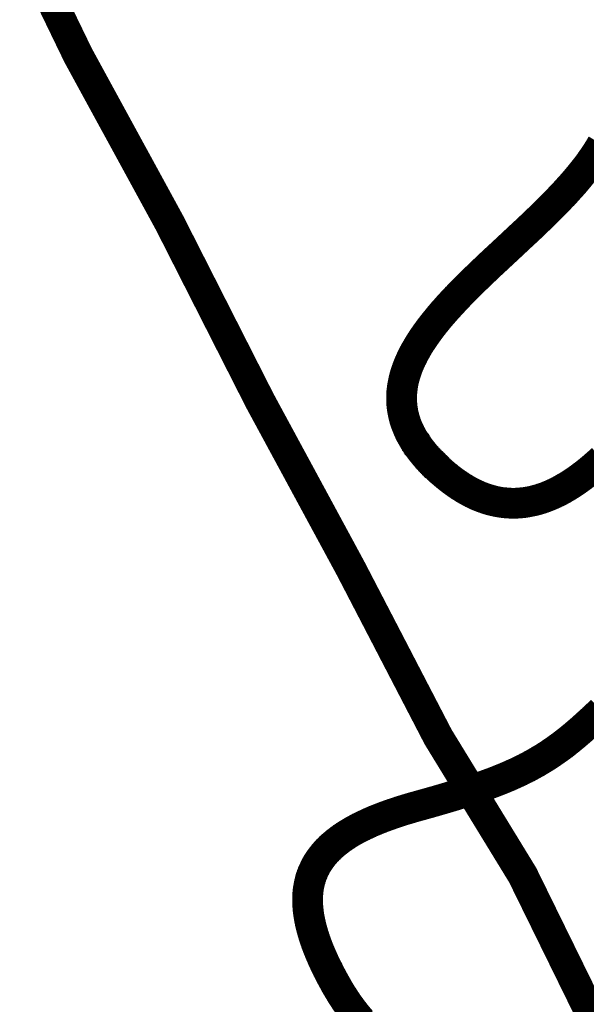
# Model space of a CAD drawing. Header units: metres. Extents: x 149734 to 159069, y 372625 to 380601.
# Tile 25 of 30: x 157251 to 157323, y 377307 to 377432. Entities that reach past the tile are written whole.
import ezdxf

# ---------------------------------------------------------------- set-up
doc = ezdxf.new("R2010")
doc.units = ezdxf.units.M
doc.header["$MEASUREMENT"] = 0
doc.layers.add('Beeklopen', color=7, linetype='Continuous', true_color=0x5291a5)
doc.layers.add('waterlopen', color=7, linetype='Continuous', true_color=0x5291a5)

msp = doc.modelspace()

# ---------------------------------------------------------------- linework, layer by layer
at = {"layer": 'Beeklopen', "const_width": 3.9}
for points in [[(157393.13, 377169.89), (157385.53, 377187.13), (157373.2, 377209.31), (157363.52, 377225.59), (157354.41, 377241.45), (157346.08, 377257.68), (157339.34, 377271.75), (157324.49, 377303.7), (157314.95, 377323.15), (157304.2, 377340.73), (157293.08, 377362.17), (157281.54, 377383.51), (157270.05, 377406.16), (157258.42, 377427.49), (157252.95, 377438.8)], [(157324.99, 377375.98), (157324.94, 377375.94), (157324.9, 377375.9), (157324.85, 377375.85), (157324.81, 377375.81), (157324.76, 377375.77), (157324.72, 377375.73), (157324.67, 377375.69), (157324.63, 377375.65), (157324.58, 377375.61), (157324.54, 377375.57), (157324.49, 377375.53), (157324.45, 377375.49), (157324.4, 377375.45), (157324.35, 377375.41), (157324.31, 377375.37), (157324.26, 377375.33), (157324.22, 377375.29), (157324.17, 377375.25), (157324.13, 377375.21), (157324.08, 377375.17), (157324.04, 377375.13), (157323.99, 377375.09), (157323.94, 377375.05), (157323.9, 377375.01), (157323.85, 377374.97), (157323.81, 377374.94), (157323.76, 377374.9), (157323.72, 377374.86), (157323.67, 377374.82), (157323.62, 377374.78), (157323.58, 377374.74), (157323.53, 377374.71), (157323.49, 377374.67), (157323.44, 377374.63), (157323.4, 377374.59), (157323.35, 377374.56), (157323.3, 377374.52), (157323.26, 377374.48), (157323.21, 377374.44), (157323.17, 377374.41), (157323.12, 377374.37), (157323.07, 377374.33), (157323.03, 377374.3), (157322.98, 377374.26), (157322.94, 377374.23), (157322.89, 377374.19), (157322.84, 377374.15), (157322.8, 377374.12), (157322.75, 377374.08), (157322.71, 377374.05), (157322.66, 377374.01), (157322.61, 377373.98), (157322.57, 377373.94), (157322.52, 377373.91), (157322.47, 377373.87), (157322.43, 377373.84), (157322.38, 377373.8), (157322.34, 377373.77), (157322.29, 377373.73), (157322.24, 377373.7), (157322.2, 377373.67), (157322.15, 377373.63), (157322.1, 377373.6), (157322.06, 377373.57), (157322.01, 377373.53), (157321.96, 377373.5), (157321.92, 377373.47), (157321.87, 377373.43), (157321.82, 377373.4), (157321.78, 377373.37), (157321.73, 377373.34), (157321.68, 377373.3), (157321.64, 377373.27), (157321.59, 377373.24), (157321.54, 377373.21), (157321.5, 377373.18), (157321.45, 377373.14), (157321.4, 377373.11), (157321.36, 377373.08), (157321.31, 377373.05), (157321.26, 377373.02), (157321.22, 377372.99), (157321.17, 377372.96), (157321.12, 377372.93), (157321.08, 377372.9), (157321.03, 377372.87), (157320.98, 377372.84), (157320.94, 377372.81), (157320.89, 377372.78), (157320.84, 377372.75), (157320.79, 377372.72), (157320.75, 377372.69), (157320.7, 377372.66), (157320.65, 377372.63), (157320.61, 377372.61), (157320.56, 377372.58), (157320.51, 377372.55), (157320.46, 377372.52), (157320.42, 377372.49), (157320.37, 377372.46), (157320.32, 377372.44), (157320.28, 377372.41), (157320.23, 377372.38), (157320.18, 377372.35), (157320.13, 377372.33), (157320.09, 377372.3), (157320.04, 377372.27), (157319.99, 377372.25), (157319.94, 377372.22), (157319.9, 377372.2), (157319.85, 377372.17), (157319.8, 377372.14), (157319.75, 377372.12), (157319.71, 377372.09), (157319.66, 377372.07), (157319.61, 377372.04), (157319.56, 377372.02), (157319.52, 377371.99), (157319.47, 377371.97), (157319.42, 377371.94), (157319.37, 377371.92), (157319.33, 377371.9), (157319.28, 377371.87), (157319.23, 377371.85), (157319.18, 377371.83), (157319.13, 377371.8), (157319.09, 377371.78), (157319.04, 377371.76), (157318.99, 377371.73), (157318.94, 377371.71), (157318.89, 377371.69), (157318.85, 377371.67), (157318.8, 377371.64), (157318.75, 377371.62), (157318.7, 377371.6), (157318.65, 377371.58), (157318.61, 377371.56), (157318.56, 377371.54), (157318.51, 377371.52), (157318.46, 377371.5), (157318.41, 377371.48), (157318.37, 377371.46), (157318.32, 377371.44), (157318.27, 377371.42), (157318.22, 377371.4), (157318.17, 377371.38), (157318.12, 377371.36), (157318.08, 377371.34), (157318.03, 377371.32), (157317.98, 377371.3), (157317.93, 377371.28), (157317.88, 377371.26), (157317.83, 377371.24), (157317.79, 377371.23), (157317.74, 377371.21), (157317.69, 377371.19), (157317.64, 377371.17), (157317.59, 377371.16), (157317.54, 377371.14), (157317.49, 377371.12), (157317.44, 377371.11), (157317.4, 377371.09), (157317.35, 377371.07), (157317.3, 377371.06), (157317.25, 377371.04), (157317.2, 377371.03), (157317.15, 377371.01), (157317.1, 377371), (157317.05, 377370.98), (157317.01, 377370.97), (157316.96, 377370.95), (157316.91, 377370.94), (157316.86, 377370.92), (157316.81, 377370.91), (157316.76, 377370.9), (157316.71, 377370.88), (157316.66, 377370.87), (157316.61, 377370.86), (157316.56, 377370.84), (157316.51, 377370.83), (157316.47, 377370.82), (157316.42, 377370.81), (157316.37, 377370.79), (157316.32, 377370.78), (157316.27, 377370.77), (157316.22, 377370.76), (157316.17, 377370.75), (157316.12, 377370.74), (157316.07, 377370.73), (157316.02, 377370.72), (157315.97, 377370.71), (157315.92, 377370.7), (157315.87, 377370.69), (157315.82, 377370.68), (157315.77, 377370.67), (157315.72, 377370.66), (157315.67, 377370.65), (157315.63, 377370.64), (157315.58, 377370.63), (157315.53, 377370.62), (157315.48, 377370.62), (157315.43, 377370.61), (157315.38, 377370.6), (157315.33, 377370.59), (157315.28, 377370.58), (157315.23, 377370.58), (157315.18, 377370.57), (157315.13, 377370.56), (157315.08, 377370.56), (157315.03, 377370.55), (157314.98, 377370.55), (157314.93, 377370.54), (157314.88, 377370.54), (157314.83, 377370.53), (157314.78, 377370.53), (157314.73, 377370.52), (157314.68, 377370.52), (157314.63, 377370.51), (157314.58, 377370.51), (157314.53, 377370.5), (157314.48, 377370.5), (157314.43, 377370.5), (157314.37, 377370.49), (157314.32, 377370.49), (157314.27, 377370.49), (157314.22, 377370.49), (157314.17, 377370.48), (157314.12, 377370.48), (157314.07, 377370.48), (157314.02, 377370.48), (157313.97, 377370.48), (157313.92, 377370.48), (157313.87, 377370.48), (157313.82, 377370.48), (157313.77, 377370.48), (157313.72, 377370.48), (157313.67, 377370.48), (157313.62, 377370.48), (157313.57, 377370.48), (157313.51, 377370.48), (157313.46, 377370.48), (157313.41, 377370.48), (157313.36, 377370.48), (157313.31, 377370.49), (157313.26, 377370.49), (157313.21, 377370.49), (157313.16, 377370.49), (157313.11, 377370.5), (157313.06, 377370.5), (157313, 377370.5), (157312.95, 377370.51), (157312.9, 377370.51), (157312.85, 377370.52), (157312.8, 377370.52), (157312.75, 377370.53), (157312.7, 377370.53), (157312.65, 377370.54), (157312.59, 377370.54), (157312.54, 377370.55), (157312.49, 377370.55), (157312.44, 377370.56), (157312.39, 377370.57), (157312.34, 377370.57), (157312.29, 377370.58), (157312.23, 377370.59), (157312.18, 377370.59), (157312.13, 377370.6), (157312.08, 377370.61), (157312.03, 377370.62), (157311.98, 377370.63), (157311.92, 377370.64), (157311.87, 377370.65), (157311.82, 377370.65), (157311.77, 377370.66), (157311.72, 377370.67), (157311.67, 377370.68), (157311.61, 377370.7), (157311.56, 377370.71), (157311.51, 377370.72), (157311.46, 377370.73), (157311.41, 377370.74), (157311.35, 377370.75), (157311.3, 377370.76), (157311.25, 377370.78), (157311.2, 377370.79), (157311.14, 377370.8), (157311.09, 377370.81), (157311.04, 377370.83), (157310.99, 377370.84), (157310.94, 377370.86), (157310.88, 377370.87), (157310.83, 377370.88), (157310.78, 377370.9), (157310.73, 377370.91), (157310.67, 377370.93), (157310.62, 377370.95), (157310.57, 377370.96), (157310.52, 377370.98), (157310.46, 377370.99), (157310.41, 377371.01), (157310.36, 377371.03), (157310.31, 377371.05), (157310.25, 377371.06), (157310.2, 377371.08), (157310.15, 377371.1), (157310.09, 377371.12), (157310.04, 377371.14), (157309.99, 377371.15), (157309.94, 377371.17), (157309.88, 377371.19), (157309.83, 377371.21), (157309.78, 377371.23), (157309.72, 377371.25), (157309.67, 377371.27), (157309.62, 377371.3), (157309.56, 377371.32), (157309.51, 377371.34), (157309.46, 377371.36), (157309.4, 377371.38), (157309.35, 377371.41), (157309.3, 377371.43), (157309.25, 377371.45), (157309.19, 377371.47), (157309.14, 377371.5), (157309.08, 377371.52), (157309.03, 377371.55), (157308.98, 377371.57), (157308.92, 377371.59), (157308.87, 377371.62), (157308.82, 377371.65), (157308.76, 377371.67), (157308.71, 377371.7), (157308.66, 377371.72), (157308.6, 377371.75), (157308.55, 377371.78), (157308.49, 377371.8), (157308.44, 377371.83), (157308.39, 377371.86), (157308.33, 377371.89), (157308.28, 377371.91), (157308.23, 377371.94), (157308.17, 377371.97), (157308.12, 377372), (157308.06, 377372.03), (157308.01, 377372.06), (157307.96, 377372.09), (157307.9, 377372.12), (157307.85, 377372.15), (157307.79, 377372.18), (157307.74, 377372.21), (157307.68, 377372.25), (157307.63, 377372.28), (157307.58, 377372.31), (157307.52, 377372.34), (157307.47, 377372.38), (157307.41, 377372.41), (157307.36, 377372.44), (157307.3, 377372.48), (157307.25, 377372.51), (157307.19, 377372.55), (157307.14, 377372.58), (157307.08, 377372.62), (157307.03, 377372.65), (157306.98, 377372.69), (157306.92, 377372.72), (157306.87, 377372.76), (157306.81, 377372.8), (157306.76, 377372.83), (157306.7, 377372.87), (157306.65, 377372.91), (157306.59, 377372.94), (157306.54, 377372.98), (157306.48, 377373.02), (157306.43, 377373.06), (157306.37, 377373.1), (157306.32, 377373.14), (157306.26, 377373.18), (157306.21, 377373.22), (157306.15, 377373.26), (157306.09, 377373.3), (157306.04, 377373.34), (157305.98, 377373.38), (157305.93, 377373.42), (157305.87, 377373.47), (157305.82, 377373.51), (157305.76, 377373.55), (157305.71, 377373.59), (157305.65, 377373.64), (157305.6, 377373.68), (157305.54, 377373.73), (157305.48, 377373.77), (157305.43, 377373.81), (157305.37, 377373.86), (157305.32, 377373.91), (157305.26, 377373.95), (157305.2, 377374), (157305.15, 377374.04), (157305.09, 377374.09), (157305.04, 377374.14), (157304.98, 377374.18), (157304.93, 377374.23), (157304.87, 377374.28), (157304.81, 377374.33), (157304.76, 377374.38), (157304.7, 377374.43), (157304.64, 377374.48), (157304.59, 377374.53), (157304.53, 377374.58), (157304.5, 377374.6), (157304.47, 377374.63), (157304.44, 377374.65), (157304.41, 377374.68), (157304.38, 377374.71), (157304.36, 377374.73), (157304.33, 377374.76), (157304.3, 377374.79), (157304.27, 377374.81), (157304.24, 377374.84), (157304.21, 377374.87), (157304.18, 377374.89), (157304.15, 377374.92), (157304.13, 377374.95), (157304.1, 377374.97), (157304.07, 377375), (157304.04, 377375.03), (157304.01, 377375.05), (157303.98, 377375.08), (157303.96, 377375.11), (157303.93, 377375.13), (157303.9, 377375.16), (157303.87, 377375.18), (157303.85, 377375.21), (157303.82, 377375.24), (157303.79, 377375.26), (157303.76, 377375.29), (157303.74, 377375.32), (157303.71, 377375.34), (157303.68, 377375.37), (157303.66, 377375.4), (157303.63, 377375.42), (157303.6, 377375.45), (157303.58, 377375.48), (157303.55, 377375.5), (157303.52, 377375.53), (157303.5, 377375.55), (157303.47, 377375.58), (157303.45, 377375.61), (157303.42, 377375.63), (157303.39, 377375.66), (157303.37, 377375.69), (157303.34, 377375.71), (157303.32, 377375.74), (157303.29, 377375.77), (157303.27, 377375.79), (157303.24, 377375.82), (157303.22, 377375.84), (157303.19, 377375.87), (157303.17, 377375.9), (157303.14, 377375.92), (157303.12, 377375.95), (157303.09, 377375.98), (157303.07, 377376), (157303.04, 377376.03), (157303.02, 377376.06), (157302.99, 377376.08), (157302.97, 377376.11), (157302.95, 377376.13), (157302.92, 377376.16), (157302.9, 377376.19), (157302.87, 377376.21), (157302.85, 377376.24), (157302.83, 377376.27), (157302.8, 377376.29), (157302.78, 377376.32), (157302.76, 377376.34), (157302.73, 377376.37), (157302.71, 377376.4), (157302.69, 377376.42), (157302.66, 377376.45), (157302.64, 377376.48), (157302.62, 377376.5), (157302.6, 377376.53), (157302.57, 377376.56), (157302.55, 377376.58), (157302.53, 377376.61), (157302.51, 377376.63), (157302.48, 377376.66), (157302.46, 377376.69), (157302.44, 377376.71), (157302.42, 377376.74), (157302.4, 377376.76), (157302.37, 377376.79), (157302.35, 377376.82), (157302.33, 377376.84), (157302.31, 377376.87), (157302.29, 377376.9), (157302.27, 377376.92), (157302.24, 377376.95), (157302.22, 377376.97), (157302.2, 377377), (157302.18, 377377.03), (157302.16, 377377.05), (157302.14, 377377.08), (157302.12, 377377.11), (157302.1, 377377.13), (157302.08, 377377.16), (157302.06, 377377.18), (157302.04, 377377.21), (157302.02, 377377.24), (157302, 377377.26), (157301.98, 377377.29), (157301.96, 377377.31), (157301.94, 377377.34), (157301.92, 377377.37), (157301.9, 377377.39), (157301.88, 377377.42), (157301.86, 377377.45), (157301.84, 377377.47), (157301.82, 377377.5), (157301.8, 377377.52), (157301.78, 377377.55), (157301.76, 377377.58), (157301.74, 377377.6), (157301.72, 377377.63), (157301.71, 377377.65), (157301.69, 377377.68), (157301.67, 377377.71), (157301.65, 377377.73), (157301.63, 377377.76), (157301.61, 377377.79), (157301.59, 377377.81), (157301.58, 377377.84), (157301.56, 377377.86), (157301.54, 377377.89), (157301.52, 377377.92), (157301.5, 377377.94), (157301.49, 377377.97), (157301.47, 377377.99), (157301.45, 377378.02), (157301.43, 377378.05), (157301.42, 377378.07), (157301.4, 377378.1), (157301.38, 377378.12), (157301.36, 377378.15), (157301.35, 377378.18), (157301.33, 377378.2), (157301.31, 377378.23), (157301.3, 377378.25), (157301.26, 377378.31), (157301.23, 377378.36), (157301.2, 377378.41), (157301.17, 377378.46), (157301.13, 377378.51), (157301.1, 377378.57), (157301.07, 377378.62), (157301.04, 377378.67), (157301.01, 377378.72), (157300.98, 377378.77), (157300.95, 377378.83), (157300.92, 377378.88), (157300.89, 377378.93), (157300.86, 377378.98), (157300.83, 377379.03), (157300.8, 377379.09), (157300.78, 377379.14), (157300.75, 377379.19), (157300.72, 377379.24), (157300.69, 377379.29), (157300.67, 377379.34), (157300.64, 377379.4), (157300.62, 377379.45), (157300.59, 377379.5), (157300.57, 377379.55), (157300.54, 377379.6), (157300.52, 377379.65), (157300.49, 377379.71), (157300.47, 377379.76), (157300.44, 377379.81), (157300.42, 377379.86), (157300.4, 377379.91), (157300.38, 377379.96), (157300.35, 377380.02), (157300.33, 377380.07), (157300.31, 377380.12), (157300.29, 377380.17), (157300.27, 377380.22), (157300.25, 377380.27), (157300.23, 377380.33), (157300.21, 377380.38), (157300.19, 377380.43), (157300.17, 377380.48), (157300.15, 377380.53), (157300.13, 377380.58), (157300.11, 377380.63), (157300.09, 377380.69), (157300.07, 377380.74), (157300.06, 377380.79), (157300.04, 377380.84), (157300.02, 377380.89), (157300.01, 377380.94), (157299.99, 377380.99), (157299.97, 377381.05), (157299.96, 377381.1), (157299.94, 377381.15), (157299.93, 377381.2), (157299.91, 377381.25), (157299.9, 377381.3), (157299.88, 377381.35), (157299.87, 377381.4), (157299.86, 377381.46), (157299.84, 377381.51), (157299.83, 377381.56), (157299.82, 377381.61), (157299.81, 377381.66), (157299.79, 377381.71), (157299.78, 377381.76), (157299.77, 377381.81), (157299.76, 377381.87), (157299.75, 377381.92), (157299.74, 377381.97), (157299.73, 377382.02), (157299.72, 377382.07), (157299.71, 377382.12), (157299.7, 377382.17), (157299.69, 377382.22), (157299.68, 377382.27), (157299.67, 377382.33), (157299.67, 377382.38), (157299.66, 377382.43), (157299.65, 377382.48), (157299.64, 377382.53), (157299.64, 377382.58), (157299.63, 377382.63), (157299.62, 377382.68), (157299.62, 377382.73), (157299.61, 377382.78), (157299.61, 377382.84), (157299.6, 377382.89), (157299.59, 377382.94), (157299.59, 377382.99), (157299.59, 377383.04), (157299.58, 377383.09), (157299.58, 377383.14), (157299.57, 377383.19), (157299.57, 377383.24), (157299.57, 377383.29), (157299.57, 377383.34), (157299.56, 377383.4), (157299.56, 377383.45), (157299.56, 377383.5), (157299.56, 377383.55), (157299.56, 377383.6), (157299.55, 377383.65), (157299.55, 377383.7), (157299.55, 377383.75), (157299.55, 377383.8), (157299.55, 377383.85), (157299.55, 377383.9), (157299.55, 377383.95), (157299.55, 377384), (157299.56, 377384.06), (157299.56, 377384.11), (157299.56, 377384.16), (157299.56, 377384.21), (157299.56, 377384.26), (157299.56, 377384.31), (157299.57, 377384.36), (157299.57, 377384.41), (157299.57, 377384.46), (157299.58, 377384.51), (157299.58, 377384.56), (157299.58, 377384.61), (157299.59, 377384.66), (157299.59, 377384.71), (157299.6, 377384.76), (157299.6, 377384.81), (157299.61, 377384.87), (157299.61, 377384.92), (157299.62, 377384.97), (157299.63, 377385.02), (157299.63, 377385.07), (157299.64, 377385.12), (157299.65, 377385.17), (157299.65, 377385.22), (157299.66, 377385.27), (157299.67, 377385.32), (157299.68, 377385.37), (157299.68, 377385.42), (157299.69, 377385.47), (157299.7, 377385.52), (157299.71, 377385.57), (157299.72, 377385.62), (157299.73, 377385.67), (157299.74, 377385.72), (157299.75, 377385.77), (157299.76, 377385.82), (157299.77, 377385.87), (157299.78, 377385.92), (157299.79, 377385.97), (157299.8, 377386.02), (157299.81, 377386.08), (157299.82, 377386.13), (157299.83, 377386.18), (157299.85, 377386.23), (157299.86, 377386.28), (157299.87, 377386.33), (157299.88, 377386.38), (157299.9, 377386.43), (157299.91, 377386.48), (157299.92, 377386.53), (157299.94, 377386.58), (157299.95, 377386.63), (157299.96, 377386.68), (157299.98, 377386.73), (157299.99, 377386.78), (157300.01, 377386.83), (157300.02, 377386.88), (157300.04, 377386.93), (157300.05, 377386.98), (157300.07, 377387.03), (157300.09, 377387.08), (157300.1, 377387.13), (157300.12, 377387.18), (157300.14, 377387.23), (157300.15, 377387.28), (157300.17, 377387.33), (157300.19, 377387.38), (157300.2, 377387.43), (157300.22, 377387.48), (157300.24, 377387.53), (157300.26, 377387.58), (157300.28, 377387.63), (157300.29, 377387.68), (157300.31, 377387.73), (157300.33, 377387.78), (157300.35, 377387.83), (157300.37, 377387.88), (157300.39, 377387.93), (157300.41, 377387.98), (157300.43, 377388.03), (157300.45, 377388.08), (157300.47, 377388.13), (157300.49, 377388.18), (157300.51, 377388.23), (157300.53, 377388.28), (157300.56, 377388.33), (157300.58, 377388.38), (157300.6, 377388.43), (157300.62, 377388.48), (157300.64, 377388.53), (157300.67, 377388.58), (157300.69, 377388.63), (157300.71, 377388.68), (157300.73, 377388.73), (157300.76, 377388.78), (157300.78, 377388.83), (157300.8, 377388.88), (157300.83, 377388.93), (157300.85, 377388.98), (157300.88, 377389.03), (157300.9, 377389.08), (157300.93, 377389.13), (157300.95, 377389.18), (157300.98, 377389.23), (157301, 377389.28), (157301.03, 377389.33), (157301.05, 377389.38), (157301.08, 377389.43), (157301.1, 377389.48), (157301.13, 377389.53), (157301.16, 377389.58), (157301.18, 377389.63), (157301.21, 377389.68), (157301.24, 377389.73), (157301.26, 377389.78), (157301.29, 377389.82), (157301.32, 377389.87), (157301.35, 377389.92), (157301.37, 377389.97), (157301.4, 377390.02), (157301.43, 377390.07), (157301.46, 377390.12), (157301.49, 377390.17), (157301.52, 377390.22), (157301.55, 377390.27), (157301.57, 377390.32), (157301.6, 377390.37), (157301.63, 377390.42), (157301.66, 377390.47), (157301.69, 377390.52), (157301.72, 377390.57), (157301.75, 377390.62), (157301.78, 377390.67), (157301.81, 377390.72), (157301.85, 377390.77), (157301.88, 377390.82), (157301.91, 377390.87), (157301.94, 377390.92), (157301.97, 377390.97), (157302, 377391.02), (157302.03, 377391.07), (157302.07, 377391.12), (157302.1, 377391.16), (157302.13, 377391.21), (157302.16, 377391.26), (157302.2, 377391.31), (157302.23, 377391.36), (157302.26, 377391.41), (157302.29, 377391.46), (157302.33, 377391.51), (157302.36, 377391.56), (157302.39, 377391.61), (157302.43, 377391.66), (157302.46, 377391.71), (157302.5, 377391.76), (157302.53, 377391.81), (157302.57, 377391.86), (157302.6, 377391.91), (157302.64, 377391.96), (157302.67, 377392.01), (157302.71, 377392.06), (157302.74, 377392.1), (157302.78, 377392.15), (157302.81, 377392.2), (157302.85, 377392.25), (157302.88, 377392.3), (157302.92, 377392.35), (157302.96, 377392.4), (157302.99, 377392.45), (157303.03, 377392.5), (157303.06, 377392.55), (157303.1, 377392.6), (157303.14, 377392.65), (157303.18, 377392.7), (157303.21, 377392.75), (157303.25, 377392.8), (157303.29, 377392.85), (157303.33, 377392.9), (157303.36, 377392.94), (157303.4, 377392.99), (157303.44, 377393.04), (157303.48, 377393.09), (157303.52, 377393.14), (157303.55, 377393.19), (157303.59, 377393.24), (157303.63, 377393.29), (157303.67, 377393.34), (157303.71, 377393.39), (157303.75, 377393.44), (157303.79, 377393.49), (157303.83, 377393.54), (157303.87, 377393.59), (157303.91, 377393.64), (157303.95, 377393.68), (157303.99, 377393.73), (157304.03, 377393.78), (157304.07, 377393.83), (157304.11, 377393.88), (157304.15, 377393.93), (157304.19, 377393.98), (157304.23, 377394.03), (157304.27, 377394.08), (157304.31, 377394.13), (157304.35, 377394.18), (157304.39, 377394.23), (157304.44, 377394.28), (157304.48, 377394.32), (157304.52, 377394.37), (157304.56, 377394.42), (157304.6, 377394.47), (157304.65, 377394.52), (157304.69, 377394.57), (157304.73, 377394.62), (157304.77, 377394.67), (157304.81, 377394.72), (157304.86, 377394.77), (157304.9, 377394.82), (157304.94, 377394.87), (157304.99, 377394.92), (157305.03, 377394.96), (157305.07, 377395.01), (157305.12, 377395.06), (157305.16, 377395.11), (157305.2, 377395.16), (157305.25, 377395.21), (157305.29, 377395.26), (157305.33, 377395.31), (157305.38, 377395.36), (157305.42, 377395.41), (157305.47, 377395.46), (157305.51, 377395.51), (157305.56, 377395.55), (157305.6, 377395.6), (157305.65, 377395.65), (157305.69, 377395.7), (157305.73, 377395.75), (157305.78, 377395.8), (157305.83, 377395.85), (157305.87, 377395.9), (157305.92, 377395.95), (157305.96, 377396), (157306.01, 377396.05), (157306.05, 377396.09), (157306.1, 377396.14), (157306.14, 377396.19), (157306.19, 377396.24), (157306.24, 377396.29), (157306.28, 377396.34), (157306.33, 377396.39), (157306.37, 377396.44), (157306.42, 377396.49), (157306.47, 377396.54), (157306.51, 377396.59), (157306.56, 377396.63), (157306.61, 377396.68), (157306.65, 377396.73), (157306.7, 377396.78), (157306.75, 377396.83), (157306.8, 377396.88), (157306.84, 377396.93), (157306.89, 377396.98), (157306.94, 377397.03), (157307.03, 377397.13), (157307.13, 377397.22), (157307.22, 377397.32), (157307.32, 377397.42), (157307.42, 377397.52), (157307.51, 377397.62), (157307.61, 377397.71), (157307.71, 377397.81), (157307.8, 377397.91), (157307.9, 377398.01), (157308, 377398.11), (157308.1, 377398.2), (157308.2, 377398.3), (157308.3, 377398.4), (157308.4, 377398.5), (157308.5, 377398.6), (157308.6, 377398.69), (157308.7, 377398.79), (157308.8, 377398.89), (157308.9, 377398.99), (157309, 377399.09), (157309.1, 377399.18), (157309.2, 377399.28), (157309.3, 377399.38), (157309.4, 377399.48), (157309.5, 377399.58), (157309.61, 377399.67), (157309.71, 377399.77), (157309.81, 377399.87), (157309.91, 377399.97), (157310.02, 377400.07), (157310.12, 377400.16), (157310.22, 377400.26), (157310.33, 377400.36), (157310.43, 377400.46), (157310.53, 377400.56), (157310.64, 377400.65), (157310.74, 377400.75), (157310.84, 377400.85), (157310.95, 377400.95), (157311.05, 377401.04), (157311.16, 377401.14), (157311.26, 377401.24), (157311.37, 377401.34), (157311.47, 377401.44), (157311.58, 377401.53), (157311.79, 377401.73), (157312, 377401.93), (157312.21, 377402.12), (157312.42, 377402.32), (157312.63, 377402.51), (157312.84, 377402.71), (157313.26, 377403.1), (157313.68, 377403.49), (157313.89, 377403.69), (157314.1, 377403.89), (157314.31, 377404.08), (157314.52, 377404.28), (157314.73, 377404.48), (157314.94, 377404.67), (157315.05, 377404.77), (157315.15, 377404.87), (157315.26, 377404.97), (157315.36, 377405.06), (157315.47, 377405.16), (157315.57, 377405.26), (157315.68, 377405.36), (157315.78, 377405.46), (157315.88, 377405.56), (157315.99, 377405.65), (157316.09, 377405.75), (157316.19, 377405.85), (157316.3, 377405.95), (157316.4, 377406.05), (157316.5, 377406.14), (157316.61, 377406.24), (157316.71, 377406.34), (157316.81, 377406.44), (157316.91, 377406.54), (157317.02, 377406.64), (157317.12, 377406.73), (157317.22, 377406.83), (157317.32, 377406.93), (157317.42, 377407.03), (157317.52, 377407.13), (157317.62, 377407.23), (157317.72, 377407.33), (157317.82, 377407.42), (157317.92, 377407.52), (157318.02, 377407.62), (157318.12, 377407.72), (157318.22, 377407.82), (157318.32, 377407.92), (157318.42, 377408.02), (157318.52, 377408.11), (157318.62, 377408.21), (157318.71, 377408.31), (157318.81, 377408.41), (157318.91, 377408.51), (157319, 377408.61), (157319.1, 377408.71), (157319.2, 377408.81), (157319.29, 377408.9), (157319.39, 377409), (157319.48, 377409.1), (157319.58, 377409.2), (157319.63, 377409.25), (157319.67, 377409.3), (157319.72, 377409.35), (157319.77, 377409.4), (157319.82, 377409.45), (157319.86, 377409.5), (157319.91, 377409.55), (157319.96, 377409.6), (157320, 377409.65), (157320.05, 377409.7), (157320.1, 377409.74), (157320.14, 377409.79), (157320.19, 377409.84), (157320.23, 377409.89), (157320.28, 377409.94), (157320.33, 377409.99), (157320.37, 377410.04), (157320.42, 377410.09), (157320.46, 377410.14), (157320.51, 377410.19), (157320.55, 377410.24), (157320.6, 377410.29), (157320.64, 377410.34), (157320.69, 377410.39), (157320.74, 377410.44), (157320.78, 377410.49), (157320.82, 377410.54), (157320.87, 377410.59), (157320.91, 377410.64), (157320.96, 377410.69), (157321, 377410.74), (157321.05, 377410.79), (157321.09, 377410.83), (157321.14, 377410.88), (157321.18, 377410.93), (157321.22, 377410.98), (157321.27, 377411.03), (157321.31, 377411.08), (157321.35, 377411.13), (157321.4, 377411.18), (157321.44, 377411.23), (157321.48, 377411.28), (157321.53, 377411.33), (157321.57, 377411.38), (157321.61, 377411.43), (157321.66, 377411.48), (157321.7, 377411.53), (157321.74, 377411.58), (157321.78, 377411.63), (157321.83, 377411.68), (157321.87, 377411.73), (157321.91, 377411.78), (157321.95, 377411.83), (157321.99, 377411.88), (157322.03, 377411.93), (157322.08, 377411.98), (157322.12, 377412.03), (157322.16, 377412.08), (157322.2, 377412.13), (157322.24, 377412.18), (157322.28, 377412.23), (157322.32, 377412.28), (157322.36, 377412.33), (157322.4, 377412.38), (157322.44, 377412.43), (157322.48, 377412.48), (157322.52, 377412.53), (157322.56, 377412.58), (157322.6, 377412.63), (157322.64, 377412.68), (157322.68, 377412.73), (157322.72, 377412.78), (157322.76, 377412.83), (157322.8, 377412.88), (157322.84, 377412.93), (157322.88, 377412.97), (157322.92, 377413.02), (157322.96, 377413.07), (157322.99, 377413.12), (157323.03, 377413.17), (157323.07, 377413.22), (157323.11, 377413.27), (157323.15, 377413.32), (157323.18, 377413.37), (157323.22, 377413.42), (157323.26, 377413.47), (157323.3, 377413.52), (157323.33, 377413.57), (157323.37, 377413.62), (157323.41, 377413.67), (157323.44, 377413.72), (157323.48, 377413.77), (157323.52, 377413.82), (157323.55, 377413.87), (157323.59, 377413.92), (157323.63, 377413.97), (157323.66, 377414.03), (157323.7, 377414.08), (157323.73, 377414.13), (157323.77, 377414.18), (157323.8, 377414.23), (157323.84, 377414.28), (157323.87, 377414.33), (157323.91, 377414.38), (157323.94, 377414.43), (157323.98, 377414.48), (157324.01, 377414.53), (157324.04, 377414.58), (157324.08, 377414.63), (157324.11, 377414.68), (157324.15, 377414.73), (157324.18, 377414.78), (157324.21, 377414.83), (157324.25, 377414.88), (157324.28, 377414.93), (157324.31, 377414.98), (157324.34, 377415.03), (157324.38, 377415.08), (157324.41, 377415.13), (157324.44, 377415.18), (157324.47, 377415.23), (157324.5, 377415.28), (157324.54, 377415.33), (157324.57, 377415.38), (157324.6, 377415.43), (157324.63, 377415.48), (157324.66, 377415.53), (157324.69, 377415.58), (157324.72, 377415.63), (157324.75, 377415.68), (157324.78, 377415.73), (157324.81, 377415.78), (157324.84, 377415.83), (157324.87, 377415.88), (157324.9, 377415.93), (157324.93, 377415.99), (157324.96, 377416.04), (157324.99, 377416.09), (157325.02, 377416.14)], [(157294.28, 377304.73), (157294.24, 377304.79), (157294.19, 377304.84), (157294.15, 377304.89), (157294.1, 377304.95), (157294.06, 377305), (157294.01, 377305.06), (157293.97, 377305.11), (157293.92, 377305.17), (157293.88, 377305.22), (157293.83, 377305.28), (157293.79, 377305.33), (157293.74, 377305.39), (157293.7, 377305.44), (157293.65, 377305.5), (157293.61, 377305.55), (157293.56, 377305.61), (157293.52, 377305.67), (157293.48, 377305.72), (157293.43, 377305.78), (157293.39, 377305.84), (157293.35, 377305.89), (157293.3, 377305.95), (157293.26, 377306.01), (157293.21, 377306.07), (157293.17, 377306.12), (157293.13, 377306.18), (157293.09, 377306.24), (157293.04, 377306.3), (157293, 377306.36), (157292.96, 377306.42), (157292.91, 377306.48), (157292.87, 377306.53), (157292.83, 377306.59), (157292.79, 377306.65), (157292.74, 377306.71), (157292.7, 377306.77), (157292.66, 377306.83), (157292.62, 377306.89), (157292.58, 377306.96), (157292.54, 377307.02), (157292.49, 377307.08), (157292.45, 377307.14), (157292.41, 377307.2), (157292.37, 377307.26), (157292.33, 377307.32), (157292.29, 377307.39), (157292.25, 377307.45), (157292.21, 377307.51), (157292.17, 377307.57), (157292.13, 377307.64), (157292.08, 377307.7), (157292.04, 377307.76), (157292, 377307.83), (157291.96, 377307.89), (157291.92, 377307.95), (157291.88, 377308.02), (157291.84, 377308.08), (157291.81, 377308.15), (157291.77, 377308.21), (157291.73, 377308.28), (157291.69, 377308.34), (157291.65, 377308.41), (157291.61, 377308.47), (157291.57, 377308.54), (157291.53, 377308.6), (157291.49, 377308.67), (157291.45, 377308.74), (157291.42, 377308.8), (157291.38, 377308.87), (157291.34, 377308.94), (157291.32, 377308.98), (157291.29, 377309.02), (157291.27, 377309.06), (157291.25, 377309.1), (157291.22, 377309.14), (157291.2, 377309.18), (157291.18, 377309.22), (157291.16, 377309.26), (157291.13, 377309.3), (157291.11, 377309.34), (157291.09, 377309.38), (157291.07, 377309.42), (157291.04, 377309.46), (157291.02, 377309.5), (157291, 377309.54), (157290.98, 377309.58), (157290.95, 377309.62), (157290.93, 377309.66), (157290.91, 377309.7), (157290.89, 377309.74), (157290.87, 377309.78), (157290.85, 377309.82), (157290.82, 377309.86), (157290.8, 377309.9), (157290.78, 377309.94), (157290.76, 377309.98), (157290.74, 377310.02), (157290.72, 377310.06), (157290.7, 377310.1), (157290.68, 377310.14), (157290.65, 377310.18), (157290.63, 377310.22), (157290.61, 377310.26), (157290.59, 377310.29), (157290.57, 377310.33), (157290.55, 377310.37), (157290.53, 377310.41), (157290.51, 377310.45), (157290.49, 377310.49), (157290.47, 377310.53), (157290.45, 377310.57), (157290.43, 377310.61), (157290.41, 377310.65), (157290.39, 377310.68), (157290.37, 377310.72), (157290.35, 377310.76), (157290.33, 377310.8), (157290.31, 377310.84), (157290.29, 377310.88), (157290.27, 377310.92), (157290.25, 377310.95), (157290.23, 377310.99), (157290.21, 377311.03), (157290.19, 377311.07), (157290.18, 377311.11), (157290.16, 377311.14), (157290.14, 377311.18), (157290.12, 377311.22), (157290.1, 377311.26), (157290.08, 377311.3), (157290.04, 377311.37), (157290.01, 377311.45), (157289.97, 377311.52), (157289.93, 377311.6), (157289.9, 377311.67), (157289.86, 377311.75), (157289.83, 377311.82), (157289.79, 377311.9), (157289.75, 377311.97), (157289.72, 377312.05), (157289.69, 377312.12), (157289.65, 377312.19), (157289.62, 377312.27), (157289.58, 377312.34), (157289.55, 377312.41), (157289.52, 377312.49), (157289.49, 377312.56), (157289.45, 377312.63), (157289.42, 377312.71), (157289.39, 377312.78), (157289.36, 377312.85), (157289.33, 377312.92), (157289.3, 377312.99), (157289.27, 377313.07), (157289.23, 377313.14), (157289.2, 377313.21), (157289.17, 377313.28), (157289.15, 377313.35), (157289.12, 377313.42), (157289.09, 377313.49), (157289.06, 377313.56), (157289.03, 377313.63), (157289, 377313.7), (157288.97, 377313.77), (157288.95, 377313.84), (157288.92, 377313.91), (157288.89, 377313.98), (157288.87, 377314.05), (157288.84, 377314.12), (157288.81, 377314.19), (157288.79, 377314.26), (157288.76, 377314.33), (157288.74, 377314.39), (157288.71, 377314.46), (157288.69, 377314.53), (157288.66, 377314.6), (157288.64, 377314.67), (157288.62, 377314.73), (157288.59, 377314.8), (157288.57, 377314.87), (157288.55, 377314.94), (157288.52, 377315), (157288.5, 377315.07), (157288.48, 377315.14), (157288.46, 377315.2), (157288.44, 377315.27), (157288.41, 377315.33), (157288.39, 377315.4), (157288.37, 377315.47), (157288.35, 377315.53), (157288.33, 377315.6), (157288.31, 377315.66), (157288.29, 377315.73), (157288.27, 377315.79), (157288.25, 377315.86), (157288.24, 377315.92), (157288.22, 377315.98), (157288.2, 377316.05), (157288.18, 377316.11), (157288.16, 377316.18), (157288.15, 377316.24), (157288.13, 377316.3), (157288.11, 377316.37), (157288.1, 377316.43), (157288.08, 377316.49), (157288.06, 377316.56), (157288.05, 377316.62), (157288.03, 377316.68), (157288.02, 377316.74), (157288, 377316.81), (157287.99, 377316.87), (157287.97, 377316.93), (157287.96, 377316.99), (157287.95, 377317.05), (157287.93, 377317.11), (157287.92, 377317.18), (157287.91, 377317.24), (157287.89, 377317.3), (157287.88, 377317.36), (157287.87, 377317.42), (157287.86, 377317.48), (157287.85, 377317.54), (157287.83, 377317.6), (157287.82, 377317.66), (157287.81, 377317.72), (157287.8, 377317.78), (157287.79, 377317.84), (157287.78, 377317.9), (157287.77, 377317.96), (157287.76, 377318.02), (157287.75, 377318.08), (157287.75, 377318.13), (157287.74, 377318.19), (157287.73, 377318.25), (157287.72, 377318.31), (157287.71, 377318.37), (157287.71, 377318.43), (157287.7, 377318.48), (157287.69, 377318.54), (157287.68, 377318.6), (157287.68, 377318.66), (157287.67, 377318.71), (157287.67, 377318.77), (157287.66, 377318.83), (157287.65, 377318.88), (157287.65, 377318.94), (157287.65, 377319), (157287.64, 377319.05), (157287.64, 377319.11), (157287.63, 377319.17), (157287.63, 377319.22), (157287.62, 377319.28), (157287.62, 377319.33), (157287.62, 377319.39), (157287.62, 377319.44), (157287.61, 377319.5), (157287.61, 377319.55), (157287.61, 377319.61), (157287.61, 377319.66), (157287.61, 377319.72), (157287.61, 377319.77), (157287.6, 377319.83), (157287.6, 377319.88), (157287.6, 377319.94), (157287.6, 377319.99), (157287.6, 377320.04), (157287.6, 377320.1), (157287.6, 377320.15), (157287.61, 377320.2), (157287.61, 377320.26), (157287.61, 377320.31), (157287.61, 377320.36), (157287.61, 377320.41), (157287.61, 377320.47), (157287.62, 377320.52), (157287.62, 377320.57), (157287.62, 377320.62), (157287.63, 377320.68), (157287.63, 377320.73), (157287.63, 377320.78), (157287.64, 377320.83), (157287.64, 377320.88), (157287.65, 377320.93), (157287.65, 377320.98), (157287.66, 377321.04), (157287.66, 377321.09), (157287.67, 377321.14), (157287.67, 377321.19), (157287.68, 377321.24), (157287.69, 377321.29), (157287.69, 377321.34), (157287.7, 377321.39), (157287.71, 377321.44), (157287.71, 377321.49), (157287.72, 377321.54), (157287.73, 377321.59), (157287.74, 377321.64), (157287.75, 377321.69), (157287.76, 377321.74), (157287.76, 377321.78), (157287.77, 377321.83), (157287.78, 377321.88), (157287.79, 377321.93), (157287.8, 377321.98), (157287.81, 377322.03), (157287.82, 377322.07), (157287.83, 377322.12), (157287.84, 377322.17), (157287.86, 377322.22), (157287.87, 377322.27), (157287.88, 377322.31), (157287.89, 377322.36), (157287.9, 377322.41), (157287.92, 377322.46), (157287.93, 377322.5), (157287.94, 377322.55), (157287.95, 377322.6), (157287.97, 377322.64), (157287.98, 377322.69), (157288, 377322.74), (157288.01, 377322.78), (157288.02, 377322.83), (157288.04, 377322.87), (157288.05, 377322.92), (157288.07, 377322.96), (157288.08, 377323.01), (157288.1, 377323.06), (157288.12, 377323.1), (157288.13, 377323.15), (157288.15, 377323.19), (157288.17, 377323.24), (157288.18, 377323.28), (157288.2, 377323.33), (157288.22, 377323.37), (157288.24, 377323.41), (157288.25, 377323.46), (157288.27, 377323.5), (157288.29, 377323.55), (157288.31, 377323.59), (157288.33, 377323.63), (157288.35, 377323.68), (157288.37, 377323.72), (157288.39, 377323.77), (157288.41, 377323.81), (157288.43, 377323.85), (157288.45, 377323.89), (157288.47, 377323.94), (157288.49, 377323.98), (157288.51, 377324.02), (157288.53, 377324.07), (157288.55, 377324.11), (157288.57, 377324.15), (157288.59, 377324.19), (157288.62, 377324.23), (157288.64, 377324.28), (157288.66, 377324.32), (157288.69, 377324.36), (157288.71, 377324.4), (157288.73, 377324.44), (157288.76, 377324.49), (157288.78, 377324.53), (157288.8, 377324.57), (157288.83, 377324.61), (157288.85, 377324.65), (157288.88, 377324.69), (157288.9, 377324.73), (157288.93, 377324.77), (157288.95, 377324.81), (157288.98, 377324.85), (157289.01, 377324.89), (157289.03, 377324.93), (157289.06, 377324.97), (157289.09, 377325.01), (157289.11, 377325.05), (157289.14, 377325.09), (157289.17, 377325.13), (157289.2, 377325.17), (157289.22, 377325.21), (157289.25, 377325.25), (157289.28, 377325.29), (157289.31, 377325.33), (157289.34, 377325.37), (157289.37, 377325.41), (157289.4, 377325.44), (157289.43, 377325.48), (157289.46, 377325.52), (157289.49, 377325.56), (157289.52, 377325.6), (157289.55, 377325.64), (157289.58, 377325.67), (157289.61, 377325.71), (157289.64, 377325.75), (157289.67, 377325.79), (157289.7, 377325.82), (157289.73, 377325.86), (157289.77, 377325.9), (157289.8, 377325.94), (157289.83, 377325.97), (157289.86, 377326.01), (157289.9, 377326.05), (157289.93, 377326.08), (157289.96, 377326.12), (157290, 377326.16), (157290.03, 377326.19), (157290.07, 377326.23), (157290.1, 377326.27), (157290.14, 377326.3), (157290.17, 377326.34), (157290.21, 377326.38), (157290.24, 377326.41), (157290.28, 377326.45), (157290.31, 377326.48), (157290.35, 377326.52), (157290.39, 377326.55), (157290.42, 377326.59), (157290.46, 377326.63), (157290.5, 377326.66), (157290.53, 377326.7), (157290.57, 377326.73), (157290.61, 377326.77), (157290.65, 377326.8), (157290.68, 377326.83), (157290.72, 377326.87), (157290.76, 377326.9), (157290.8, 377326.94), (157290.84, 377326.97), (157290.88, 377327.01), (157290.92, 377327.04), (157290.96, 377327.07), (157291, 377327.11), (157291.04, 377327.14), (157291.08, 377327.18), (157291.12, 377327.21), (157291.16, 377327.24), (157291.2, 377327.28), (157291.24, 377327.31), (157291.28, 377327.34), (157291.32, 377327.38), (157291.36, 377327.41), (157291.41, 377327.44), (157291.45, 377327.48), (157291.49, 377327.51), (157291.53, 377327.54), (157291.58, 377327.57), (157291.62, 377327.61), (157291.66, 377327.64), (157291.71, 377327.67), (157291.75, 377327.7), (157291.8, 377327.74), (157291.84, 377327.77), (157291.88, 377327.8), (157291.93, 377327.83), (157291.97, 377327.86), (157292.02, 377327.89), (157292.06, 377327.93), (157292.11, 377327.96), (157292.16, 377327.99), (157292.2, 377328.02), (157292.25, 377328.05), (157292.29, 377328.08), (157292.34, 377328.11), (157292.39, 377328.14), (157292.43, 377328.18), (157292.48, 377328.21), (157292.53, 377328.24), (157292.58, 377328.27), (157292.63, 377328.3), (157292.67, 377328.33), (157292.72, 377328.36), (157292.77, 377328.39), (157292.82, 377328.42), (157292.87, 377328.45), (157292.92, 377328.48), (157292.97, 377328.51), (157293.02, 377328.54), (157293.07, 377328.57), (157293.12, 377328.6), (157293.17, 377328.63), (157293.22, 377328.66), (157293.27, 377328.69), (157293.32, 377328.72), (157293.37, 377328.75), (157293.42, 377328.78), (157293.47, 377328.8), (157293.52, 377328.83), (157293.58, 377328.86), (157293.63, 377328.89), (157293.68, 377328.92), (157293.73, 377328.95), (157293.79, 377328.98), (157293.84, 377329.01), (157293.89, 377329.03), (157293.95, 377329.06), (157294, 377329.09), (157294.05, 377329.12), (157294.11, 377329.15), (157294.16, 377329.18), (157294.22, 377329.2), (157294.27, 377329.23), (157294.32, 377329.26), (157294.38, 377329.29), (157294.44, 377329.31), (157294.49, 377329.34), (157294.55, 377329.37), (157294.6, 377329.4), (157294.66, 377329.42), (157294.71, 377329.45), (157294.77, 377329.48), (157294.83, 377329.51), (157294.88, 377329.53), (157294.94, 377329.56), (157295, 377329.59), (157295.06, 377329.61), (157295.11, 377329.64), (157295.17, 377329.67), (157295.23, 377329.69), (157295.29, 377329.72), (157295.35, 377329.75), (157295.41, 377329.77), (157295.46, 377329.8), (157295.52, 377329.83), (157295.58, 377329.85), (157295.64, 377329.88), (157295.7, 377329.91), (157295.76, 377329.93), (157295.82, 377329.96), (157295.88, 377329.98), (157295.94, 377330.01), (157296, 377330.03), (157296.06, 377330.06), (157296.12, 377330.09), (157296.19, 377330.11), (157296.25, 377330.14), (157296.31, 377330.16), (157296.37, 377330.19), (157296.43, 377330.21), (157296.5, 377330.24), (157296.56, 377330.26), (157296.62, 377330.29), (157296.68, 377330.31), (157296.75, 377330.34), (157296.81, 377330.36), (157296.87, 377330.39), (157296.94, 377330.41), (157297, 377330.44), (157297.06, 377330.46), (157297.13, 377330.49), (157297.19, 377330.51), (157297.26, 377330.54), (157297.32, 377330.56), (157297.39, 377330.58), (157297.45, 377330.61), (157297.52, 377330.63), (157297.58, 377330.66), (157297.65, 377330.68), (157297.72, 377330.71), (157297.78, 377330.73), (157297.85, 377330.75), (157297.91, 377330.78), (157297.98, 377330.8), (157298.05, 377330.82), (157298.12, 377330.85), (157298.18, 377330.87), (157298.25, 377330.9), (157298.32, 377330.92), (157298.39, 377330.94), (157298.45, 377330.97), (157298.52, 377330.99), (157298.59, 377331.01), (157298.66, 377331.04), (157298.73, 377331.06), (157298.8, 377331.08), (157298.87, 377331.11), (157298.93, 377331.13), (157299, 377331.15), (157299.07, 377331.17), (157299.14, 377331.2), (157299.21, 377331.22), (157299.28, 377331.24), (157299.35, 377331.27), (157299.43, 377331.29), (157299.5, 377331.31), (157299.57, 377331.33), (157299.64, 377331.36), (157299.71, 377331.38), (157299.78, 377331.4), (157299.85, 377331.42), (157299.93, 377331.44), (157300, 377331.47), (157300.07, 377331.49), (157300.14, 377331.51), (157300.22, 377331.53), (157300.29, 377331.55), (157300.36, 377331.58), (157300.43, 377331.6), (157300.51, 377331.62), (157300.58, 377331.64), (157300.66, 377331.66), (157300.73, 377331.69), (157300.8, 377331.71), (157300.88, 377331.73), (157300.95, 377331.75), (157301.03, 377331.77), (157301.1, 377331.79), (157301.18, 377331.82), (157301.25, 377331.84), (157301.33, 377331.86), (157301.4, 377331.88), (157301.48, 377331.9), (157301.55, 377331.92), (157301.63, 377331.94), (157301.71, 377331.96), (157301.8, 377331.99), (157301.89, 377332.01), (157301.98, 377332.04), (157302.07, 377332.06), (157302.16, 377332.09), (157302.25, 377332.12), (157302.34, 377332.14), (157302.43, 377332.17), (157302.52, 377332.19), (157302.61, 377332.21), (157302.7, 377332.24), (157302.79, 377332.26), (157302.88, 377332.29), (157302.96, 377332.31), (157303.05, 377332.34), (157303.14, 377332.36), (157303.23, 377332.39), (157303.31, 377332.41), (157303.4, 377332.44), (157303.49, 377332.46), (157303.57, 377332.49), (157303.66, 377332.51), (157303.74, 377332.53), (157303.83, 377332.56), (157303.91, 377332.58), (157304, 377332.61), (157304.08, 377332.63), (157304.16, 377332.66), (157304.25, 377332.68), (157304.33, 377332.7), (157304.41, 377332.73), (157304.5, 377332.75), (157304.58, 377332.78), (157304.66, 377332.8), (157304.74, 377332.82), (157304.82, 377332.85), (157304.91, 377332.87), (157304.99, 377332.9), (157305.07, 377332.92), (157305.15, 377332.94), (157305.23, 377332.97), (157305.31, 377332.99), (157305.39, 377333.01), (157305.47, 377333.04), (157305.55, 377333.06), (157305.63, 377333.09), (157305.7, 377333.11), (157305.78, 377333.13), (157305.86, 377333.16), (157305.94, 377333.18), (157306.02, 377333.2), (157306.09, 377333.23), (157306.17, 377333.25), (157306.25, 377333.27), (157306.33, 377333.3), (157306.4, 377333.32), (157306.48, 377333.34), (157306.55, 377333.37), (157306.63, 377333.39), (157306.7, 377333.41), (157306.78, 377333.44), (157306.85, 377333.46), (157306.93, 377333.48), (157307, 377333.51), (157307.08, 377333.53), (157307.15, 377333.55), (157307.22, 377333.58), (157307.3, 377333.6), (157307.37, 377333.62), (157307.44, 377333.65), (157307.52, 377333.67), (157307.59, 377333.69), (157307.66, 377333.71), (157307.73, 377333.74), (157307.81, 377333.76), (157307.88, 377333.78), (157307.95, 377333.81), (157308.02, 377333.83), (157308.09, 377333.85), (157308.16, 377333.88), (157308.23, 377333.9), (157308.3, 377333.92), (157308.37, 377333.94), (157308.44, 377333.97), (157308.51, 377333.99), (157308.58, 377334.01), (157308.65, 377334.04), (157308.72, 377334.06), (157308.79, 377334.08), (157308.85, 377334.11), (157308.92, 377334.13), (157308.99, 377334.15), (157309.06, 377334.17), (157309.13, 377334.2), (157309.19, 377334.22), (157309.26, 377334.24), (157309.33, 377334.27), (157309.39, 377334.29), (157309.46, 377334.31), (157309.53, 377334.33), (157309.59, 377334.36), (157309.66, 377334.38), (157309.72, 377334.4), (157309.79, 377334.43), (157309.85, 377334.45), (157309.92, 377334.47), (157309.98, 377334.49), (157310.05, 377334.52), (157310.11, 377334.54), (157310.18, 377334.56), (157310.24, 377334.59), (157310.3, 377334.61), (157310.37, 377334.63), (157310.43, 377334.66), (157310.49, 377334.68), (157310.56, 377334.7), (157310.62, 377334.72), (157310.68, 377334.75), (157310.74, 377334.77), (157310.81, 377334.79), (157310.87, 377334.82), (157310.93, 377334.84), (157310.99, 377334.86), (157311.05, 377334.89), (157311.11, 377334.91), (157311.18, 377334.93), (157311.24, 377334.95), (157311.3, 377334.98), (157311.36, 377335), (157311.42, 377335.02), (157311.48, 377335.05), (157311.54, 377335.07), (157311.6, 377335.09), (157311.66, 377335.12), (157311.72, 377335.14), (157311.78, 377335.16), (157311.84, 377335.19), (157311.89, 377335.21), (157311.95, 377335.23), (157312.01, 377335.26), (157312.07, 377335.28), (157312.13, 377335.3), (157312.19, 377335.33), (157312.25, 377335.35), (157312.3, 377335.37), (157312.36, 377335.4), (157312.42, 377335.42), (157312.48, 377335.44), (157312.53, 377335.47), (157312.59, 377335.49), (157312.65, 377335.52), (157312.7, 377335.54), (157312.76, 377335.56), (157312.82, 377335.59), (157312.87, 377335.61), (157312.93, 377335.63), (157312.98, 377335.66), (157313.04, 377335.68), (157313.09, 377335.7), (157313.15, 377335.73), (157313.21, 377335.75), (157313.26, 377335.78), (157313.32, 377335.8), (157313.37, 377335.82), (157313.43, 377335.85), (157313.48, 377335.87), (157313.53, 377335.9), (157313.59, 377335.92), (157313.64, 377335.95), (157313.7, 377335.97), (157313.75, 377335.99), (157313.8, 377336.02), (157313.86, 377336.04), (157313.91, 377336.07), (157313.96, 377336.09), (157314.02, 377336.12), (157314.07, 377336.14), (157314.12, 377336.16), (157314.18, 377336.19), (157314.23, 377336.21), (157314.28, 377336.24), (157314.33, 377336.26), (157314.39, 377336.29), (157314.44, 377336.31), (157314.49, 377336.34), (157314.54, 377336.36), (157314.59, 377336.39), (157314.65, 377336.41), (157314.7, 377336.44), (157314.75, 377336.46), (157314.8, 377336.49), (157314.85, 377336.51), (157314.9, 377336.54), (157314.95, 377336.56), (157315, 377336.59), (157315.05, 377336.61), (157315.1, 377336.64), (157315.15, 377336.66), (157315.21, 377336.69), (157315.26, 377336.71), (157315.31, 377336.74), (157315.36, 377336.77), (157315.41, 377336.79), (157315.46, 377336.82), (157315.51, 377336.84), (157315.55, 377336.87), (157315.6, 377336.89), (157315.65, 377336.92), (157315.7, 377336.95), (157315.75, 377336.97), (157315.8, 377337), (157315.85, 377337.02), (157315.9, 377337.05), (157315.95, 377337.08), (157316, 377337.1), (157316.05, 377337.13), (157316.09, 377337.16), (157316.14, 377337.18), (157316.19, 377337.21), (157316.24, 377337.24), (157316.29, 377337.26), (157316.33, 377337.29), (157316.38, 377337.32), (157316.43, 377337.34), (157316.48, 377337.37), (157316.53, 377337.4), (157316.57, 377337.42), (157316.62, 377337.45), (157316.67, 377337.48), (157316.72, 377337.5), (157316.76, 377337.53), (157316.81, 377337.56), (157316.86, 377337.59), (157316.9, 377337.61), (157316.95, 377337.64), (157317, 377337.67), (157317.05, 377337.7), (157317.09, 377337.73), (157317.14, 377337.75), (157317.19, 377337.78), (157317.23, 377337.81), (157317.28, 377337.84), (157317.33, 377337.87), (157317.37, 377337.89), (157317.42, 377337.92), (157317.46, 377337.95), (157317.51, 377337.98), (157317.56, 377338.01), (157317.6, 377338.04), (157317.65, 377338.06), (157317.69, 377338.09), (157317.74, 377338.12), (157317.79, 377338.15), (157317.83, 377338.18), (157317.88, 377338.21), (157317.92, 377338.24), (157317.97, 377338.27), (157318.01, 377338.3), (157318.06, 377338.33), (157318.11, 377338.35), (157318.15, 377338.38), (157318.2, 377338.41), (157318.24, 377338.44), (157318.29, 377338.47), (157318.33, 377338.5), (157318.38, 377338.53), (157318.42, 377338.56), (157318.47, 377338.59), (157318.51, 377338.62), (157318.56, 377338.65), (157318.6, 377338.68), (157318.65, 377338.71), (157318.69, 377338.75), (157318.74, 377338.78), (157318.78, 377338.81), (157318.83, 377338.84), (157318.87, 377338.87), (157318.92, 377338.9), (157318.96, 377338.93), (157319, 377338.96), (157319.05, 377338.99), (157319.09, 377339.02), (157319.14, 377339.06), (157319.18, 377339.09), (157319.23, 377339.12), (157319.27, 377339.15), (157319.32, 377339.18), (157319.36, 377339.21), (157319.41, 377339.25), (157319.45, 377339.28), (157319.49, 377339.31), (157319.54, 377339.34), (157319.58, 377339.38), (157319.63, 377339.41), (157319.67, 377339.44), (157319.72, 377339.47), (157319.76, 377339.51), (157319.8, 377339.54), (157319.85, 377339.57), (157319.89, 377339.6), (157319.94, 377339.64), (157319.98, 377339.67), (157320.03, 377339.7), (157320.07, 377339.74), (157320.11, 377339.77), (157320.16, 377339.81), (157320.2, 377339.84), (157320.25, 377339.87), (157320.29, 377339.91), (157320.33, 377339.94), (157320.38, 377339.98), (157320.42, 377340.01), (157320.47, 377340.04), (157320.51, 377340.08), (157320.56, 377340.11), (157320.6, 377340.15), (157320.64, 377340.18), (157320.69, 377340.22), (157320.73, 377340.25), (157320.78, 377340.29), (157320.82, 377340.32), (157320.86, 377340.36), (157320.91, 377340.39), (157320.95, 377340.43), (157321, 377340.47), (157321.04, 377340.5), (157321.09, 377340.54), (157321.13, 377340.57), (157321.17, 377340.61), (157321.22, 377340.65), (157321.26, 377340.68), (157321.31, 377340.72), (157321.35, 377340.76), (157321.4, 377340.79), (157321.44, 377340.83), (157321.49, 377340.87), (157321.53, 377340.9), (157321.57, 377340.94), (157321.62, 377340.98), (157321.66, 377341.02), (157321.71, 377341.05), (157321.75, 377341.09), (157321.8, 377341.13), (157321.84, 377341.17), (157321.89, 377341.21), (157321.93, 377341.24), (157321.98, 377341.28), (157322.02, 377341.32), (157322.07, 377341.36), (157322.11, 377341.4), (157322.16, 377341.44), (157322.2, 377341.48), (157322.25, 377341.52), (157322.29, 377341.56), (157322.34, 377341.59), (157322.38, 377341.63), (157322.43, 377341.67), (157322.47, 377341.71), (157322.52, 377341.75), (157322.56, 377341.79), (157322.61, 377341.83), (157322.65, 377341.87), (157322.7, 377341.91), (157322.75, 377341.96), (157322.79, 377342), (157322.84, 377342.04), (157322.88, 377342.08), (157322.93, 377342.12), (157322.97, 377342.16), (157323.02, 377342.2), (157323.07, 377342.24), (157323.11, 377342.28), (157323.16, 377342.33), (157323.21, 377342.37), (157323.25, 377342.41), (157323.3, 377342.45), (157323.34, 377342.5), (157323.39, 377342.54), (157323.44, 377342.58), (157323.48, 377342.62), (157323.53, 377342.67), (157323.58, 377342.71), (157323.62, 377342.75), (157323.67, 377342.8), (157323.72, 377342.84), (157323.76, 377342.88), (157323.81, 377342.93), (157323.86, 377342.97), (157323.91, 377343.01), (157323.95, 377343.06), (157324, 377343.1), (157324.05, 377343.15), (157324.1, 377343.19), (157324.14, 377343.24), (157324.19, 377343.28), (157324.24, 377343.33), (157324.29, 377343.37), (157324.33, 377343.42), (157324.38, 377343.46), (157324.43, 377343.51), (157324.48, 377343.55), (157324.53, 377343.6), (157324.58, 377343.65), (157324.62, 377343.69), (157324.67, 377343.74), (157324.72, 377343.79), (157324.77, 377343.83), (157324.82, 377343.88), (157324.87, 377343.93), (157324.92, 377343.97), (157324.97, 377344.02), (157325.02, 377344.07)]]:
    msp.add_lwpolyline(points, dxfattribs=at)
at = {"layer": 'waterlopen', "const_width": 1}
msp.add_lwpolyline([(157393.13, 377169.89), (157385.53, 377187.13), (157373.2, 377209.31), (157363.52, 377225.59), (157354.41, 377241.45), (157346.08, 377257.68), (157339.34, 377271.75), (157324.49, 377303.7), (157314.95, 377323.15), (157304.2, 377340.73), (157293.08, 377362.17), (157281.54, 377383.51), (157270.05, 377406.16), (157258.42, 377427.49), (157252.95, 377438.8)], dxfattribs=at)

doc.saveas('drawing.dxf')
